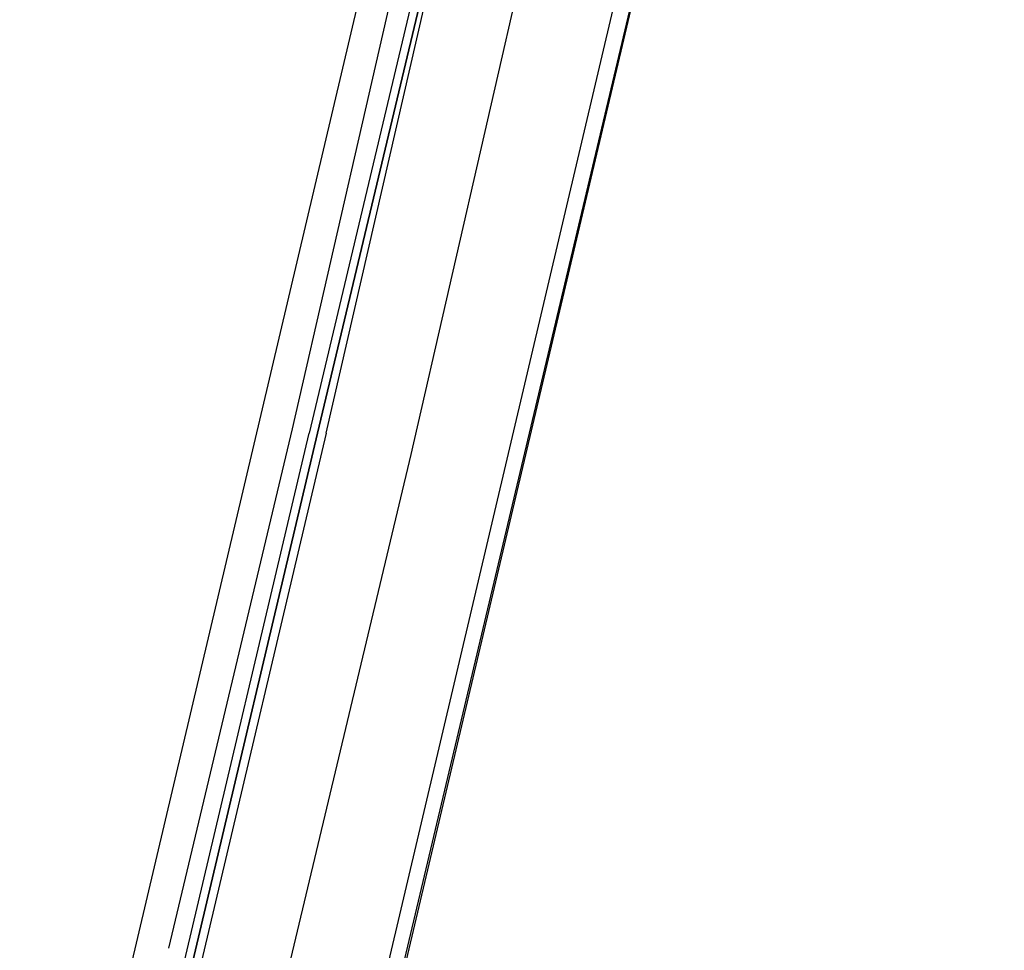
# Model space of a CAD drawing. Header units: feet. Extents: x -79 to 198, y -22 to 181.
# Tile 14 of 256: x 67.23 to 70.31, y 11.37 to 14.29. Entities that reach past the tile are written whole.
import ezdxf

# ---------------------------------------------------------------- set-up
doc = ezdxf.new("R2010")
doc.units = ezdxf.units.FT
doc.layers.add('A-LINEA', color=7, linetype='CONTINUOUS')

msp = doc.modelspace()

# ---------------------------------------------------------------- linework, layer by layer
at = {"layer": 'A-LINEA'}
for p, q in [((68.0933, 9.9111), (69.9867, 17.8978)), ((67.56, 11.2578), (69.0933, 17.7511)), ((68.32, 11.0711), (69.8533, 17.5778)), ((68.08, 13.0044), (67.6933, 11.3778))]:
    msp.add_line(p, q, dxfattribs=at)
for points in [[(67.2267, 7.6444), (67.2667, 7.8178), (67.76, 9.9244), (68.1067, 9.9378), (69.9867, 17.8978), (72.5733, 17.2844), (72.7333, 17.9244), (80.72, 16.0444), (83.12, 15.4711), (87.16, 14.5111), (90.12, 27.0044), (94.6533, 25.9244), (94.8133, 26.5778), (97.52, 25.9378), (103.5333, 24.5111), (107.3733, 40.7511), (107.64, 40.6978), (108.9733, 40.3778), (112.68, 39.4978), (119.16, 37.9644), (119.2267, 38.2978), (125.3067, 36.8578)], [(68.1867, 12.9911), (68.56, 14.6178), (68.5467, 14.6178), (68.16, 12.9911), (68.5467, 14.6178), (68.5333, 14.6178), (68.52, 14.6311), (68.52, 14.6178), (68.1333, 12.9911)], [(68.48, 14.5778), (68.48, 14.5644), (68.44, 14.5778), (68.08, 13.0044)], [(68.0267, 11.1378), (68.4533, 12.9244), (68.8133, 14.4978)], [(68.1867, 12.9911), (67.7867, 11.2978), (67.7733, 11.2844), (67.76, 11.2978), (68.16, 12.9911), (67.76, 11.2978), (67.7467, 11.2978), (67.7333, 11.2978), (68.1333, 12.9911)]]:
    msp.add_lwpolyline(points, dxfattribs=at)

doc.saveas('drawing.dxf')
